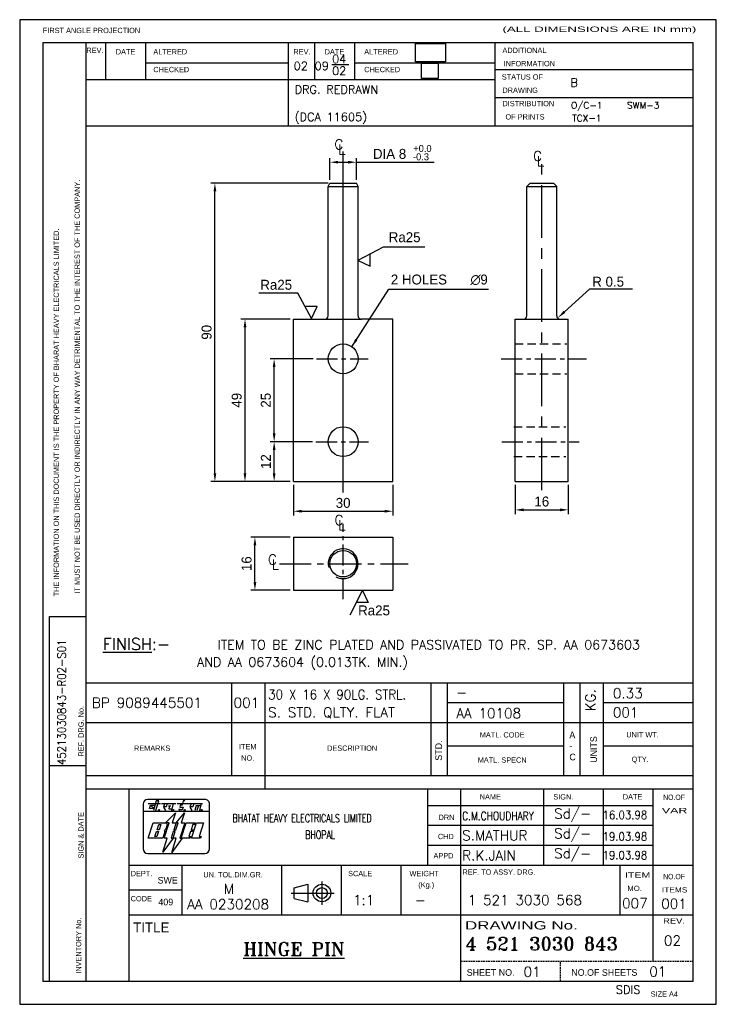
# Model space of a CAD drawing. Header units: millimetres. Extents: x 1138 to 1348, y 172 to 469.
import ezdxf
from ezdxf.enums import TextEntityAlignment as Align

# ---------------------------------------------------------------- set-up
doc = ezdxf.new("R2010")
doc.units = ezdxf.units.MM
doc.linetypes.add('CENTER', pattern=[50.8, 31.75, -6.35, 6.35, -6.35])
doc.linetypes.add('HIDDENX2', pattern=[0.75, 0.5, -0.25])
for name, color, linetype in [('6', 6, 'Continuous'), ('CEN', 3, 'CENTER'), ('DIM', 1, 'Continuous'), ('FOR', 3, 'Continuous'), ('HIDDEN', 4, 'HIDDENX2'), ('MONO', 2, 'Continuous')]:
    doc.layers.add(name, color=color, linetype=linetype)
doc.styles.add('ROMANS', font='romans')
doc.styles.add('ROMANT', font='romant.shx', dxfattribs={"height": 18})
doc.dimstyles.new('ISO-25', dxfattribs={"dimtxt": 3, "dimasz": 2.5, "dimexe": 1.25, "dimexo": 1, "dimgap": 1, "dimtad": 1, "dimtxsty": 'Standard', "dimcen": 2.5, "dimclrd": 1, "dimclre": 1, "dimclrt": 5, "dimadec": 0, "dimazin": 0, "dimtfac": 1, "dimtmove": 0, "dimatfit": 3, "dimfxl": 0, "dimarcsym": 0})
picture_1 = doc.add_image_def('image1.jpg', size_in_pixel=(91, 56))
picture_2 = doc.add_image_def('image2.jpg', size_in_pixel=(92, 84))

# ---------------------------------------------------------------- blocks, each defined once
blk = doc.blocks.new('BHEL2')
at = {"layer": 'MONO'}
for p, q in [((3.37, 19.12), (3.37, 16.82)), ((21.97, 20.52), (4.77, 20.52)), ((14.55, 18.77), (14.4, 18.21)), ((14.4, 18.21), (15.4, 18.21)), ((15.12, 18.77), (14.55, 18.77)), ((15.47, 20.09), (15.12, 18.77)), ((15.4, 18.21), (15.18, 17.38)), ((15.96, 20.09), (15.47, 20.09)), ((15.92, 19.93), (15.96, 20.09)), ((23.37, 16.78), (23.37, 19.12)), ((23.36, 16.82), (3.37, 16.82)), ((3.37, 16.82), (3.37, 5.62)), ((10.1, 13.42), (13.1, 16.42)), ((13.14, 16.48), (12.12, 13.42)), ((13.28, 13.42), (15.83, 16.43)), ((14.24, 17.38), (14.31, 17.63)), ((15.18, 17.38), (14.24, 17.38)), ((15.83, 16.43), (14.85, 13.42)), ((23.36, 5.62), (23.36, 16.82)), ((4.87, 8.82), (6.38, 13.42)), ((6.38, 13.42), (10.23, 13.42)), ((9.67, 8.82), (11.18, 13.42)), ((10.61, 12.89), (10.11, 11.37)), ((11.18, 13.42), (10.24, 13.42)), ((12.12, 13.42), (13.28, 13.42)), ((13.28, 13.42), (12.61, 11.37)), ((13.21, 11.37), (13.88, 13.42)), ((13.88, 13.42), (13.28, 13.42)), ((15.98, 13.42), (14.47, 8.82)), ((14.85, 13.42), (15.98, 13.42)), ((9.94, 10.87), (9.36, 9.09)), ((10.11, 11.37), (9.72, 11.12)), ((9.72, 11.12), (9.94, 10.87)), ((12.44, 10.87), (11.77, 8.82)), ((12.37, 8.82), (13.04, 10.87)), ((13.04, 10.87), (12.44, 10.87)), ((12.61, 11.37), (13.21, 11.37)), ((8.98, 8.82), (4.87, 8.82)), ((9.27, 4.55), (10.64, 8.82)), ((12.37, 8.82), (9.27, 4.55)), ((10.64, 8.82), (9.67, 8.82)), ((11.77, 8.82), (12.37, 8.82)), ((11.97, 4.48), (13.35, 8.82)), ((15.14, 8.82), (11.97, 4.48)), ((13.35, 8.82), (12.37, 8.82)), ((4.77, 4.22), (21.96, 4.22))]:
    blk.add_line(p, q, dxfattribs=at)
at = {"layer": 'MONO', "color": 4}
blk.add_line((14.47, 8.82), (15.14, 8.82), dxfattribs=at)
at = {"layer": 'MONO'}
for points in [[(4.87, 19.32), (8.63, 19.32)], [(6.67, 17.73), (5.28, 17.73), (5.57, 18.74), (6.95, 18.74)], [(5.57, 18.74), (6.67, 17.73)], [(7.24, 17.12), (8.07, 20.13), (7.33, 20.13), (6.51, 17.12)], [(8.95, 19.32), (13.27, 19.32)], [(9.81, 19.32), (9.5, 18.2), (10.11, 17.14)], [(10.34, 18.26), (9.52, 18.26)], [(10.63, 19.31), (10.32, 18.26)], [(11.03, 18.57), (11.7, 18.57)], [(11.34, 18.59), (11.09, 17.65), (12.01, 17.65)], [(12.43, 19.32), (11.88, 17.14)], [(13.59, 19.31), (16.8, 19.31)], [(16.94, 19.32), (21.26, 19.32)], [(17.8, 19.32), (17.49, 18.2), (18.09, 17.14)], [(18.33, 18.26), (17.5, 18.26)], [(18.61, 19.31), (18.31, 18.26)], [(19.33, 18.71), (18.91, 17.14)], [(19.31, 18.69), (20.74, 18.69)], [(20.02, 18.71), (19.6, 17.14)], [(20.9, 19.31), (20.33, 17.14)], [(14.31, 17.63), (14.18, 17.12)], [(7.61, 11.37), (8.12, 12.92), (8.72, 12.92), (8.21, 11.37), (7.61, 11.37)], [(14.87, 8.82), (16.38, 13.42), (19.08, 13.42), (18.92, 12.92), (18.32, 12.92), (17.81, 11.37), (18.41, 11.37), (18.24, 10.87), (17.64, 10.87), (17.14, 9.32), (17.74, 9.32), (17.57, 8.82), (14.87, 8.82)], [(17.97, 8.82), (19.48, 13.42), (21.58, 13.42), (20.24, 9.32), (20.84, 9.32), (20.67, 8.82), (17.97, 8.82)], [(6.94, 9.32), (7.44, 10.87), (8.04, 10.87), (7.54, 9.32), (6.94, 9.32)]]:
    blk.add_lwpolyline(points, dxfattribs=at)
for centre in [(8.18, 17.26), (12.51, 17.26), (15.91, 17.26), (20.97, 17.26)]:
    blk.add_circle(centre, 0.2, dxfattribs=at)
for centre, radius, start, end in [((4.77, 19.12), 1.4, 90, 180), ((21.97, 19.12), 1.4, 359.9969, 90), ((10.23, 13.02), 0.4, 341.8413, 90), ((8.98, 9.22), 0.4, 270, 341.8413), ((4.77, 5.62), 1.4, 180.0003, 270), ((21.96, 5.62), 1.4, 270, 360)]:
    blk.add_arc(centre, radius, start, end, dxfattribs=at)
blk = doc.blocks.new('A4FOR')
at = {"layer": 'FOR'}
for p, q in [((0, 297), (0, 0)), ((210, 297), (0, 297)), ((210, 0), (210, 297)), ((7, 290), (7, 7)), ((203, 290), (7, 290)), ((20, 7), (20, 290)), ((26, 279), (26, 290)), ((38, 279), (38, 290)), ((81, 265), (81, 290)), ((89, 279), (89, 290)), ((101, 279), (101, 290)), ((143.34, 265), (143.34, 290)), ((203, 7), (203, 290)), ((38, 284), (81, 284)), ((101, 284), (143, 284)), ((101, 284), (143, 284)), ((143.34, 282), (203, 282)), ((20, 279), (143.34, 279)), ((143.34, 273.5), (203, 273.5)), ((20, 265), (203, 265)), ((9, 117), (20, 117)), ((9, 7), (9, 117)), ((20, 97), (203, 97)), ((64, 69), (64, 97)), ((74, 65), (74, 97)), ((124, 69), (124, 97)), ((129, 69), (129, 97)), ((164, 69), (164, 97)), ((169, 69), (169, 97)), ((176, 69), (176, 97)), ((129, 91), (164, 91)), ((176, 91), (203, 91)), ((20, 85), (203, 85)), ((129, 78), (164, 78)), ((176, 78), (203, 78)), ((9, 72), (20, 72)), ((20, 69), (203, 69)), ((20, 65), (203, 65)), ((33, 7), (33, 65)), ((123, 42), (123, 65)), ((133, 7), (133, 65)), ((158, 42), (158, 65)), ((176, 42), (176, 65)), ((191, 27), (191, 65)), ((123, 60), (191, 60)), ((123, 54), (191, 54)), ((123, 48), (191, 48)), ((33, 42), (203, 42)), ((49, 27), (49, 42)), ((79, 27), (79, 42)), ((97, 27), (97, 42)), ((115, 27), (115, 42)), ((181, 27), (181, 42)), ((82.77, 35.15), (86.89, 36.22)), ((86.89, 36.22), (86.89, 30.92)), ((91.11, 37.04), (91.11, 29.98)), ((33, 34.5), (49, 34.5)), ((81.82, 33.57), (94.84, 33.57)), ((82.77, 31.93), (82.77, 35.15)), ((82.77, 31.93), (86.89, 30.92)), ((33, 27), (203, 27)), ((191, 13), (191, 27)), ((7, 7), (203, 7)), ((0, 0), (210, 0))]:
    blk.add_line(p, q, dxfattribs=at)
at = {"layer": 'FOR', "linetype": 'HIDDENX2'}
for p, q in [((133, 13), (203, 13)), ((163, 7), (163, 13))]:
    blk.add_line(p, q, dxfattribs=at)
at = {"layer": 'FOR'}
for radius in [2.65, 1.64]:
    blk.add_circle((91.11, 33.57), radius, dxfattribs=at)
for s, height, p in [('FIRST ANGLE PROJECTION', 1.6, (6.98, 292.95)), ('REV.', 1.6, (20.1, 286.97)), ('DATE', 1.6, (28.97, 286.52)), ('ALTERED', 1.6, (40.29, 286.52)), ('REV.', 1.6, (82.51, 286.51)), ('DATE', 1.6, (91.93, 286.52)), ('ALTERED', 1.6, (103.87, 286.52)), ('ADDITIONAL ', 1.6, (145.53, 286.96)), ('CHECKED', 1.6, (40.29, 281.17)), ('CHECKED', 1.6, (103.87, 281.17)), ('INFORMATION', 1.6, (145.9, 282.96)), ('STATUS OF ', 1.6, (145.34, 278.93)), ('DRAWING', 1.6, (145.53, 274.92)), ('DISTRIBUTION ', 1.6, (145.54, 270.9)), ('OF PRINTS', 1.6, (146.44, 266.89)), ('UNIT WT.', 1.6, (182.86, 80.51)), ('QTY.', 1.6, (184.48, 73.11)), ('DATE', 1.6, (181.81, 61.79)), ('DRN', 1.6, (126.28, 55.61)), ('DEPT.', 1.6, (33.46, 38.65)), ('SCALE', 1.6, (99.01, 38.65)), ('WEIGHT', 1.6, (117.51, 38.65)), ('REF. TO ASSY. DRG.', 1.6, (133.48, 39.1)), ('(Kg.)', 1.6, (120.17, 35.24)), ('CODE', 1.6, (33.46, 31.07)), ('TITLE', 3, (34.2, 21.7))]:
    blk.add_text(s, height=height, dxfattribs=at).set_placement(p)
for s, height, width, p, p2 in [('(ALL DIMENSIONS ARE IN mm)', 1.6, 1.522491, (145.53, 293.33), (204, 293.33)), ('NO.OF', 1.6, 1.02697, (193.98, 61.65), (200.55, 61.65)), ('VAR', 1.6, 1.596499, (193.61, 57.64), (201.28, 57.64)), ('ITEM', 1.6, 1.439576, (182.45, 38.2), (190.12, 38.2)), ('NO.OF', 1.6, 1.02697, (193.98, 37.74), (200.55, 37.74)), ('MO.', 1.6, 1.367779, (183.19, 34.17), (187.57, 34.17)), ('ITEMS', 1.6, 1.105269, (193.61, 33.73), (201.28, 33.73)), ('DRAWING No.', 2.5, 1.359309, (134.25, 22.57), (168.23, 22.57)), ('REV.', 1.6, 1.232364, (193.98, 24.37), (200.55, 24.37))]:
    blk.add_text(s, height=height, dxfattribs=dict(at, width=width)).set_placement(p, p2, align=Align.FIT)
for s, p in [('IT MUST NOT BE USED DIRECTLY OR INDIRECTLY IN ANY WAY DETRIMENTAL TO THE INTEREST OF THE COMPANY.', (18.13, 123.89)), ('THE INFORMATION ON THIS DOCUMENT IS THE PROPERTY OF BHARAT HEAVY ELECTRICALS LIMITED.', (11.82, 123.05)), ('REF. DRG. No.', (19.28, 74.74)), ('SIGN & DATE', (19.28, 43.99)), ('INVENTORY No.', (18.54, 9.21))]:
    blk.add_text(s, height=1.6, rotation=90, dxfattribs=at).set_placement(p)
for s, p in [('MATL. CODE', (145.45, 80.48)), ('REMARKS', (39.93, 76.46)), ('ITEM', (68.73, 76.9)), ('DESCRIPTION', (100.22, 76.46)), ('NO.', (68.73, 73.49)), ('MATL. SPECN', (145.45, 72.89)), ('NAME', (141.88, 61.78)), ('SIGN.', (163.89, 61.78)), ('CHD', (128.47, 49.82)), ('APPD', (127.75, 44.01)), ('UN. TOL.DIM.GR.', (64.32, 38.29))]:
    blk.add_text(s, height=1.6, dxfattribs=at).set_placement(p, align=Align.CENTER)
at = {"layer": 'FOR', "linetype": 'Continuous'}
for s, height, p in [('A', 2, (165.71, 80.25)), ('-', 2, (165.71, 76.92)), ('C', 2, (165.71, 73.59)), ('SWE', 2, (41.58, 36.42)), ('409', 2, (41.81, 29.85)), ('SHEET NO.', 2, (134.76, 8.6)), ('NO.OF SHEETS', 2, (166.29, 8.6)), ('SIZE A4', 1.6, (190.22, 2.29))]:
    blk.add_text(s, height=height, dxfattribs=at).set_placement(p)
for s, p in [('UNITS', (174.03, 72.84)), ('STD.', (127.29, 73.49))]:
    blk.add_text(s, height=2, rotation=90, dxfattribs=at).set_placement(p)
blk = doc.blocks.new('*D10')
at = {"color": 1, "linetype": 'ByBlock'}
for p, q in [((1219.55, 378.25), (1204.71, 378.25)), ((1205.96, 375.75), (1205.96, 331.75)), ((1219.55, 329.25), (1204.71, 329.25))]:
    blk.add_line(p, q, dxfattribs=at)
for points in [[(1205.55, 375.75), (1206.38, 375.75), (1205.96, 378.25)], [(1205.55, 331.75), (1206.38, 331.75), (1205.96, 329.25)]]:
    blk.add_solid(points, dxfattribs=at)
at = {"layer": 'Defpoints', "color": 0, "linetype": 'ByBlock'}
for p in [(1220.55, 378.25), (1205.96, 329.25), (1220.55, 329.25)]:
    blk.add_point(p, dxfattribs=at)
at = {"color": 5, "linetype": 'ByBlock', "insert": (1203.46, 353.75), "char_height": 3, "attachment_point": 5, "rotation": 90}
blk.add_mtext('49', dxfattribs=at)
blk = doc.blocks.new('*D11')
at = {"color": 1, "linetype": 'ByBlock'}
for p, q in [((1226.36, 341.25), (1213.51, 341.25)), ((1214.76, 331.75), (1214.76, 338.75)), ((1219.55, 329.25), (1213.51, 329.25))]:
    blk.add_line(p, q, dxfattribs=at)
for points in [[(1214.34, 338.75), (1215.17, 338.75), (1214.76, 341.25)], [(1214.34, 331.75), (1215.17, 331.75), (1214.76, 329.25)]]:
    blk.add_solid(points, dxfattribs=at)
at = {"layer": 'Defpoints', "color": 0, "linetype": 'ByBlock'}
for p in [(1214.76, 341.25), (1227.36, 341.25), (1220.55, 329.25)]:
    blk.add_point(p, dxfattribs=at)
at = {"color": 5, "linetype": 'ByBlock', "insert": (1212.26, 335.25), "char_height": 3, "attachment_point": 5, "rotation": 90}
blk.add_mtext('12', dxfattribs=at)
blk = doc.blocks.new('*D12')
at = {"color": 1, "linetype": 'ByBlock'}
for p, q in [((1226.49, 366.25), (1213.51, 366.25)), ((1214.76, 343.75), (1214.76, 363.75)), ((1225.73, 341.25), (1213.51, 341.25))]:
    blk.add_line(p, q, dxfattribs=at)
for points in [[(1214.34, 363.75), (1215.17, 363.75), (1214.76, 366.25)], [(1214.34, 343.75), (1215.17, 343.75), (1214.76, 341.25)]]:
    blk.add_solid(points, dxfattribs=at)
at = {"layer": 'Defpoints', "color": 0, "linetype": 'ByBlock'}
for p in [(1214.76, 366.25), (1227.49, 366.25), (1226.73, 341.25)]:
    blk.add_point(p, dxfattribs=at)
at = {"color": 5, "linetype": 'ByBlock', "insert": (1212.26, 353.75), "char_height": 3, "attachment_point": 5, "rotation": 90}
blk.add_mtext('25', dxfattribs=at)
blk = doc.blocks.new('*D13')
at = {"color": 1, "linetype": 'ByBlock'}
for p, q in [((1231.05, 419.25), (1195.65, 419.25)), ((1196.9, 331.75), (1196.9, 416.75)), ((1218.92, 329.25), (1195.65, 329.25))]:
    blk.add_line(p, q, dxfattribs=at)
for points in [[(1196.49, 416.75), (1197.32, 416.75), (1196.9, 419.25)], [(1196.49, 331.75), (1197.32, 331.75), (1196.9, 329.25)]]:
    blk.add_solid(points, dxfattribs=at)
at = {"layer": 'Defpoints', "color": 0, "linetype": 'ByBlock'}
for p in [(1196.9, 419.25), (1232.05, 419.25), (1219.92, 329.25)]:
    blk.add_point(p, dxfattribs=at)
at = {"color": 5, "linetype": 'ByBlock', "insert": (1194.4, 374.25), "char_height": 3, "attachment_point": 5, "rotation": 90}
blk.add_mtext('90', dxfattribs=at)
blk = doc.blocks.new('*D14')
at = {"color": 1, "linetype": 'ByBlock'}
for p, q in [((1220.55, 328.25), (1220.55, 319.02)), ((1250.55, 328.25), (1250.55, 319.02)), ((1223.05, 320.27), (1248.05, 320.27))]:
    blk.add_line(p, q, dxfattribs=at)
for points in [[(1223.05, 320.69), (1223.05, 319.86), (1220.55, 320.27)], [(1248.05, 320.69), (1248.05, 319.86), (1250.55, 320.27)]]:
    blk.add_solid(points, dxfattribs=at)
at = {"layer": 'Defpoints', "color": 0, "linetype": 'ByBlock'}
for p in [(1220.55, 329.25), (1250.55, 329.25), (1250.55, 320.27)]:
    blk.add_point(p, dxfattribs=at)
at = {"color": 5, "linetype": 'ByBlock', "insert": (1235.55, 322.77), "char_height": 3, "attachment_point": 5}
blk.add_mtext('30', dxfattribs=at)
blk = doc.blocks.new('*D15')
at = {"color": 1, "linetype": 'ByBlock'}
for p, q in [((1231.55, 420.25), (1231.55, 426.8)), ((1234.05, 425.55), (1237.05, 425.55)), ((1239.55, 420.25), (1239.55, 426.8)), ((1239.55, 425.55), (1257.05, 425.55))]:
    blk.add_line(p, q, dxfattribs=at)
for points in [[(1234.05, 425.97), (1234.05, 425.14), (1231.55, 425.55)], [(1237.05, 425.97), (1237.05, 425.14), (1239.55, 425.55)]]:
    blk.add_solid(points, dxfattribs=at)
at = {"layer": 'Defpoints', "color": 0, "linetype": 'ByBlock'}
for p in [(1239.55, 425.55), (1231.55, 419.25), (1239.55, 419.25)]:
    blk.add_point(p, dxfattribs=at)
at = {"color": 5, "linetype": 'ByBlock', "insert": (1249.55, 428.05), "char_height": 3, "attachment_point": 5}
blk.add_mtext('DIA 8', dxfattribs=at)
blk = doc.blocks.new('*D16')
at = {"color": 1, "linetype": 'ByBlock'}
for p, q in [((1219.55, 312.45), (1207.71, 312.45)), ((1208.96, 298.95), (1208.96, 309.95)), ((1219.55, 296.45), (1207.71, 296.45))]:
    blk.add_line(p, q, dxfattribs=at)
for points in [[(1208.54, 309.95), (1209.38, 309.95), (1208.96, 312.45)], [(1208.54, 298.95), (1209.38, 298.95), (1208.96, 296.45)]]:
    blk.add_solid(points, dxfattribs=at)
at = {"layer": 'Defpoints', "color": 0, "linetype": 'ByBlock'}
for p in [(1208.96, 312.45), (1220.55, 312.45), (1220.55, 296.45)]:
    blk.add_point(p, dxfattribs=at)
at = {"color": 5, "linetype": 'ByBlock', "insert": (1206.46, 304.45), "char_height": 3, "attachment_point": 5, "rotation": 90}
blk.add_mtext('16', dxfattribs=at)
blk = doc.blocks.new('*D17')
at = {"color": 1, "linetype": 'ByBlock'}
for p, q in [((1287.44, 328.25), (1287.44, 319.44)), ((1303.44, 328.25), (1303.44, 319.44)), ((1289.94, 320.69), (1300.94, 320.69))]:
    blk.add_line(p, q, dxfattribs=at)
for points in [[(1289.94, 321.11), (1289.94, 320.27), (1287.44, 320.69)], [(1300.94, 321.11), (1300.94, 320.27), (1303.44, 320.69)]]:
    blk.add_solid(points, dxfattribs=at)
at = {"layer": 'Defpoints', "color": 0, "linetype": 'ByBlock'}
for p in [(1287.44, 329.25), (1303.44, 329.25), (1303.44, 320.69)]:
    blk.add_point(p, dxfattribs=at)
at = {"color": 5, "linetype": 'ByBlock', "insert": (1295.44, 323.19), "char_height": 3, "attachment_point": 5}
blk.add_mtext('16', dxfattribs=at)
blk = doc.blocks.new('A$C3FB424E5')
at = {"layer": '6', "style": 'ROMANT'}
for s, p in [('C', (1.07, 1.53)), ('L', (1.97, 0))]:
    blk.add_text(s, height=3, dxfattribs=at).set_placement(p, align=Align.CENTER)

msp = doc.modelspace()

# ---------------------------------------------------------------- linework, layer by layer
for p, q in [((1232.133, 455.053), (1237.247, 455.053)), ((1231.048, 418.25), (1231.548, 419.25)), ((1231.548, 419.25), (1239.548, 419.25)), ((1240.048, 418.25), (1239.548, 419.25)), ((1290.936, 418.25), (1291.936, 419.25)), ((1291.936, 419.25), (1298.936, 419.25)), ((1299.936, 418.25), (1298.936, 419.25)), ((1231.048, 379.25), (1231.048, 418.25)), ((1231.048, 418.25), (1240.048, 418.25)), ((1240.048, 379.25), (1240.048, 418.25)), ((1290.936, 379.25), (1290.936, 418.25)), ((1290.936, 418.25), (1299.936, 418.25)), ((1299.936, 379.25), (1299.936, 418.25)), ((1220.548, 329.25), (1220.548, 378.25)), ((1220.548, 378.25), (1230.048, 378.25)), ((1230.048, 378.25), (1241.048, 378.25)), ((1250.548, 378.25), (1241.048, 378.25)), ((1250.548, 329.25), (1250.548, 378.25)), ((1287.436, 329.25), (1287.436, 378.25)), ((1287.436, 378.25), (1289.936, 378.25)), ((1289.936, 378.25), (1300.936, 378.25)), ((1300.936, 378.25), (1303.436, 378.25)), ((1303.436, 329.25), (1303.436, 378.25)), ((1220.548, 329.25), (1250.548, 329.25)), ((1287.436, 329.25), (1303.436, 329.25)), ((1220.548, 312.453), (1250.548, 312.453)), ((1220.548, 312.453), (1220.548, 296.453)), ((1250.548, 312.453), (1250.548, 296.453)), ((1220.548, 296.453), (1250.548, 296.453))]:
    msp.add_line(p, q)
at = {"color": 1}
msp.add_line((1256.08, 425.554), (1262.984, 425.554), dxfattribs=at)
for centre, radius in [((1235.548, 366.25), 4.5), ((1235.548, 341.25), 4.5), ((1235.548, 304.453), 4)]:
    msp.add_circle(centre, radius)
for centre, radius, start, end in [((1230.048, 379.25), 1, 270, 360), ((1241.048, 379.25), 1, 180, 270), ((1289.936, 379.25), 1, 270, 360), ((1300.936, 379.25), 1, 180, 270), ((1235.548, 304.453), 4.5, 240.91647, 194.66671)]:
    msp.add_arc(centre, radius, start, end)
at = {"layer": 'CEN', "ltscale": 0.5}
msp.add_line((1295.436, 326.589), (1295.436, 426.326), dxfattribs=at)
at = {"layer": 'CEN', "ltscale": 0.2}
for p, q in [((1227.486, 366.25), (1243.107, 366.25)), ((1283.205, 366.25), (1308.887, 366.25)), ((1227.358, 341.25), (1243.235, 341.25)), ((1283.413, 341.25), (1306.703, 341.25))]:
    msp.add_line(p, q, dxfattribs=at)
at = {"layer": 'CEN', "linetype": 'CENTER', "ltscale": 0.2}
msp.add_line((1235.548, 293.72), (1235.548, 316.511), dxfattribs=at)
at = {"layer": 'CEN', "linetype": 'CENTER', "ltscale": 0.3}
msp.add_line((1216.34, 304.453), (1255.145, 304.453), dxfattribs=at)
at = {"layer": 'DIM', "ltscale": 0.5}
msp.add_line((1235.548, 325.882), (1235.548, 428.75), dxfattribs=at)
at = {"layer": 'DIM', "color": 1}
for p, q in [((1240.048, 395.959), (1247.763, 400.067)), ((1247.763, 400.067), (1260.225, 400.067)), ((1239.924, 396.017), (1243.717, 394.245)), ((1243.717, 394.245), (1243.717, 397.789)), ((1249.3, 387.287), (1279.415, 387.287)), ((1302.288, 380.429), (1309.908, 387.338)), ((1309.908, 387.338), (1322.834, 387.338)), ((1221.913, 386.088), (1210.142, 386.088)), ((1226.021, 378.374), (1221.913, 386.088)), ((1227.735, 382.043), (1224.191, 382.043)), ((1225.963, 378.25), (1227.735, 382.043)), ((1241.343, 296.453), (1237.525, 288.914)), ((1241.285, 296.577), (1243.057, 292.784)), ((1243.057, 292.784), (1239.513, 292.784))]:
    msp.add_line(p, q, dxfattribs=at)
msp.add_solid([(1302.568, 380.12), (1302.009, 380.738), (1300.229, 378.543)], dxfattribs=at)
at = {"layer": 'HIDDEN', "ltscale": 5}
for p, q in [((1287.374, 370.75), (1302.995, 370.75)), ((1287.374, 361.75), (1302.995, 361.75)), ((1287.06, 345.75), (1302.681, 345.75)), ((1287.06, 336.75), (1302.681, 336.75))]:
    msp.add_line(p, q, dxfattribs=at)

# ---------------------------------------------------------------- block references
msp.add_blockref('A4FOR', (1138.047, 171.544))
at = {"layer": '6'}
msp.add_blockref('BHEL2', (1171.894, 212.84), dxfattribs=at)
at = {"layer": 'DIM'}
msp.add_blockref('A$C3FB424E5', (1213.17, 302.672), dxfattribs=at)

# ---------------------------------------------------------------- texts
at = {"color": 5}
for s, height, p in [('+0.0', 2.1, (1256.677, 428.657)), ('-0.3', 2.1, (1256.6, 426.133)), ('∅', 3, (1273.925, 388.669)), ('9', 3, (1276.925, 388.669))]:
    msp.add_text(s, height=height, dxfattribs=at).set_placement(p)
at = {"layer": '6'}
for s, height, style, p in [('04', 2.5, 'ROMANS', (1232.21, 455.428)), ('02', 2.5, 'ROMANS', (1220.631, 453.354)), ('09', 2.5, 'ROMANS', (1226.944, 453.354)), ('02', 2.5, 'ROMANS', (1232.21, 451.887)), ('DRG. REDRAWN', 2.5, 'ROMANS', (1220.927, 446.229)), ('B', 2.5, 'ROMANS', (1304.053, 448.328)), ('(DCA 11605)', 2.5, 'ROMANS', (1220.927, 437.967)), ('-', 3, 'ROMANS', (1269.656, 264.126)), ('0.33', 3, 'ROMANS', (1316.866, 263.868)), ('BP 9089445501', 3, 'ROMANS', (1159.823, 261.01)), ('001', 3, 'ROMANS', (1202.532, 261.01)), ('S. STD. QLTY. FLAT', 3, 'ROMANS', (1212.944, 258.114)), ('AA 10108', 3, 'ROMANS', (1269.656, 257.833)), ('001', 3, 'ROMANS', (1316.866, 258.091)), ('Sd/-', 3, 'ROMANS', (1299.156, 227.591)), ('S.MATHUR', 3, 'ROMANS', (1271.445, 220.964)), ('Sd/-', 3, 'ROMANS', (1299.156, 221.591)), ('R.K.JAIN', 3, 'ROMANS', (1271.445, 214.964)), ('Sd/-', 3, 'ROMANS', (1299.156, 215.591)), ('M', 3, 'ROMANS', (1199.596, 204.876)), ('AA 0230208', 3, 'ROMANS', (1188.549, 200.21)), ('1:1', 3, 'ROMANS', (1238.525, 201.494)), ('-', 3, 'ROMANS', (1257.118, 201.494)), ('1 521 3030 568', 3, 'ROMANS', (1273.105, 201.494)), ('007', 3, 'ROMANS', (1319.643, 200.516)), ('001', 3, 'ROMANS', (1331.44, 200.366)), ('4 521 3030 843', 4, 'ROMANT', (1272.426, 187.827)), ('02', 3, 'ROMANS', (1332.268, 189.274)), ('01', 3, 'ROMANS', (1289.96, 179.86)), ('01', 3, 'ROMANS', (1327.849, 179.934)), ('SDIS', 2.5, 'ROMANT', (1317.773, 174.714))]:
    msp.add_text(s, height=height, dxfattribs=dict(at, style=style)).set_placement(p)
at = {"layer": '6', "linetype": 'Continuous', "style": 'ROMANS'}
for s, p in [('O/C-1', (1304.228, 441.712)), ('SWM-3', (1321.135, 441.712)), ('TCX-1', (1304.612, 437.868))]:
    msp.add_text(s, height=2, dxfattribs=at).set_placement(p)
at = {"layer": '6'}
for s, height, style, p in [('C', 3, 'ROMANT', (1234.258, 429.43)), ('L', 3, 'ROMANT', (1235.161, 427.896)), ('C', 3, 'ROMANT', (1294.164, 425.925)), ('L', 3, 'ROMANT', (1295.067, 424.391)), ('C', 3, 'ROMANT', (1234.276, 316.11)), ('L', 3, 'ROMANT', (1235.179, 314.576)), ('%%UFINISH%%U:-', 3.53535, 'ROMANT', (1173.22, 278.441)), ('ITEM TO BE ZINC PLATED AND PASSIVATED TO PR. SP. AA 0673603', 2.8, 'ROMANS', (1261.377, 278.616)), ('AND AA 0673604 (0.013TK. MIN.)', 2.8, 'ROMANS', (1223.302, 273.382)), ('%%UHINGE PIN', 4, 'ROMANT', (1220.702, 186.223))]:
    msp.add_text(s, height=height, dxfattribs=dict(at, style=style)).set_placement(p, align=Align.CENTER)
at = {"layer": '6', "style": 'ROMANS', "width": 0.9}
msp.add_text('45213030843-R02-S01', height=2.5, rotation=90, dxfattribs=at).set_placement((1151.923, 243.69))
at = {"layer": '6', "style": 'ROMANS'}
for s, height, width, p in [('30 X 16 X 90LG. STRL.', 2.9, 0.9, (1212.944, 263.536)), ('BHATAT HEAVY ELECTRICALS LIMITED', 2.48, 0.7, (1202.202, 226.451)), ('C.M.CHOUDHARY', 2.5, 0.8, (1271.445, 227.114)), ('16.03.98', 2.5, 0.9, (1313.74, 227.414)), ('BHOPAL', 2.48, 0.7, (1224.138, 221.451)), ('19.03.98', 2.5, 0.9, (1313.74, 220.919)), ('19.03.98', 2.5, 0.9, (1313.74, 215.271))]:
    msp.add_text(s, height=height, dxfattribs=dict(at, width=width)).set_placement(p)
msp.add_text('KG.', height=3, rotation=90, dxfattribs=at).set_placement((1311.602, 259.911))
at = {"layer": 'DIM', "color": 5}
for s, p in [('Ra25', (1249.3, 401.432)), ('Ra25', (1210.578, 387.087)), ('2 HOLES ', (1249.925, 388.669)), ('Ra25', (1240.078, 288.855))]:
    msp.add_text(s, height=3, dxfattribs=at).set_placement(p)
at = {"layer": 'DIM', "color": 5, "insert": (1310.652, 387.963), "char_height": 3, "attachment_point": 7}
msp.add_mtext('R 0.5', dxfattribs=at)

# ---------------------------------------------------------------- dimensions: what is measured, and where the dimension line sits
at = {"layer": 'DIM'}
dim = msp.add_linear_dim(base=(1239.548, 425.554), p1=(1231.548, 419.25), p2=(1239.548, 419.25), text='DIA <>', dimstyle='ISO-25', dxfattribs=at)
dim.commit()
dim.dimension.update_dxf_attribs({"geometry": '*D15', "text_midpoint": (1249.548, 425.554), "dimtype": 160})
for base, p1, p2, picture, middle in [((1196.902, 419.25), (1219.923, 329.25), (1232.048, 419.25), '*D13', (1194.402, 374.25)), ((1205.962, 329.25), (1220.548, 378.25), (1220.548, 329.25), '*D10', (1203.462, 353.75)), ((1214.755, 366.25), (1226.733, 341.25), (1227.486, 366.25), '*D12', (1212.255, 353.75)), ((1214.755, 341.25), (1220.548, 329.25), (1227.358, 341.25), '*D11', (1212.255, 335.25)), ((1208.959, 312.453), (1220.548, 296.453), (1220.548, 312.453), '*D16', (1206.459, 304.453))]:
    dim = msp.add_linear_dim(base=base, p1=p1, p2=p2, angle=90, dimstyle='ISO-25', dxfattribs=at)
    dim.commit()
    dim.dimension.update_dxf_attribs({"geometry": picture, "text_midpoint": middle})
for base, p1, p2, picture, middle in [((1250.548, 320.274), (1220.548, 329.25), (1250.548, 329.25), '*D14', (1235.548, 322.774)), ((1303.436, 320.691), (1287.436, 329.25), (1303.436, 329.25), '*D17', (1295.436, 323.191))]:
    dim = msp.add_linear_dim(base=base, p1=p1, p2=p2, dimstyle='ISO-25', dxfattribs=at)
    dim.commit()
    dim.dimension.update_dxf_attribs({"geometry": picture, "text_midpoint": middle})

# ---------------------------------------------------------------- pictures from other files: only their frames are drawn
image = msp.add_image(picture_1, insert=(1257.349, 455.817), size_in_units=(9.023, 5.553))
image.dxf.flags = 7
image = msp.add_image(picture_2, insert=(1259.213, 450.82), size_in_units=(5.002, 4.567))
image.dxf.flags = 7

# ---------------------------------------------------------------- leaders
msp.add_leader([(1238.168, 369.909), (1249.3, 387.287)], dimstyle='ISO-25', override={"dimgap": 0.625, "dimtad": 0}, dxfattribs=at)

doc.saveas('drawing.dxf')
